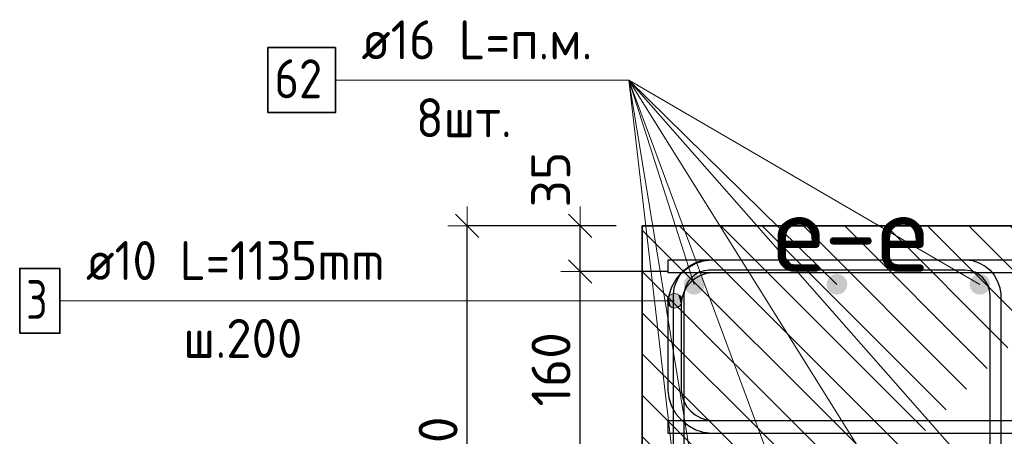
# Model space of a CAD drawing. Header units: metres. Extents: x -38 to 97, y -15 to 21.
# Tile 20 of 114: x 71.693 to 72.451, y 2.382 to 2.703. Entities that reach past the tile are written whole.
import ezdxf

# ---------------------------------------------------------------- set-up
doc = ezdxf.new("R2010")
doc.units = ezdxf.units.M
doc.header["$PDMODE"] = 65
for name, color, linetype, lineweight in [('XR$3$Арм. стержнями верхней зоны', 180, 'Continuous', 35), ('XR$3$Арм. стержнями нижней зоны', 180, 'Continuous', 35), ('XR$3$Арм.стержн. Арматура края', 96, 'Continuous', 35), ('XR$3$Арм.стержн. Хомут', 240, 'Continuous', 35), ('XR$3$Арм.стержн.горизонт. 1', 180, 'Continuous', 35), ('XR$3$Размерная линия (1)', 7, 'Continuous', 13), ('XR$5$Размерная линия_ общее', 7, 'Continuous', 13)]:
    doc.layers.add(name, color=color, linetype=linetype, lineweight=lineweight)
doc.styles.add('ISOCPEUR', font='txt')
doc.dimstyles.new('DIMSTYLE_11', dxfattribs={"dimtxt": 0.033, "dimasz": 0.0375, "dimexe": 0, "dimexo": 0, "dimgap": 0.0165, "dimtad": 2, "dimdec": 0, "dimlfac": 1000, "dimrnd": 1, "dimzin": 12, "dimdsep": 46, "dimtxsty": 'ISOCPEUR', "dimblk1": 'ALL_ML_STRICH', "dimblk2": 'ALL_ML_STRICH', "dimsah": 1, "dimcen": 0, "dimclrd": 7, "dimclre": 256, "dimclrt": 7, "dimadec": 0, "dimazin": 0, "dimtfac": 1, "dimtdec": 0, "dimtix": 1, "dimtmove": 2, "dimatfit": 3, "dimfxl": 0, "dimtvp": 1.2, "dimtzin": 0, "dimlwd": 0, "dimlwe": -3, "dimarcsym": 0})
doc.dimstyles.new('DIMSTYLE_23', dxfattribs={"dimtxt": 0.03, "dimasz": 0.03, "dimexe": 0, "dimexo": 0, "dimgap": 0.015, "dimtad": 2, "dimdec": 0, "dimlfac": 1000, "dimrnd": 5, "dimzin": 12, "dimdsep": 46, "dimtxsty": 'ISOCPEUR', "dimblk1": 'ALL_ML_STRICH', "dimblk2": 'ALL_ML_STRICH', "dimsah": 1, "dimcen": 0, "dimclrd": 7, "dimclre": 256, "dimclrt": 7, "dimadec": 0, "dimazin": 0, "dimtfac": 1, "dimtdec": 0, "dimtix": 1, "dimtmove": 2, "dimatfit": 3, "dimfxl": 0, "dimtvp": 1.2, "dimtzin": 0, "dimlwd": 0, "dimlwe": -3, "dimarcsym": 0})
doc.dimstyles.new('DIMSTYLE_24', dxfattribs={"dimtxt": 0.03, "dimasz": 0.03, "dimexe": 0, "dimexo": 0, "dimgap": 0.015, "dimtad": 2, "dimdec": 0, "dimlfac": 1000, "dimrnd": 5, "dimzin": 12, "dimdsep": 46, "dimtxsty": 'ISOCPEUR', "dimblk1": 'ALL_ML_STRICH', "dimblk2": 'ALL_ML_STRICH', "dimsah": 1, "dimcen": 0, "dimclrd": 7, "dimclre": 256, "dimclrt": 7, "dimadec": 0, "dimazin": 0, "dimtfac": 1, "dimtdec": 0, "dimtix": 1, "dimtmove": 2, "dimatfit": 3, "dimfxl": 0, "dimtzin": 0, "dimlwd": 0, "dimlwe": -3, "dimarcsym": 0})

# ---------------------------------------------------------------- blocks, each defined once
blk = doc.blocks.new('ALL_ML_STRICH')
at = {"color": 0, "linetype": 'ByBlock', "lineweight": -2}
for p, q in [((0, -0.5), (0, 0.5)), ((-0.3, -0.3), (0.3, 0.3)), ((-1, 0), (0.5, 0))]:
    blk.add_line(p, q, dxfattribs=at)
blk = doc.blocks.new('*D245')
at = {"layer": 'DEFPOINTS', "color": 7, "linetype": 'Continuous', "lineweight": 13, "transparency": 33554687}
for p in [(72.21207, 2.50903), (72.12431, 2.34903), (72.21203, 2.34903)]:
    blk.add_point(p, dxfattribs=at)
at = {"layer": 'XR$3$Размерная линия (1)', "color": 9, "linetype": 'Continuous', "lineweight": -2, "true_color": 0xc7c7c7, "transparency": 33554687}
for p, q in [((72.19207, 2.50903), (72.12431, 2.50903)), ((72.19203, 2.34903), (72.12431, 2.34903))]:
    blk.add_line(p, q, dxfattribs=at)
at = {"layer": 'XR$3$Размерная линия (1)', "color": 7, "linetype": 'Continuous', "lineweight": -2, "transparency": 33554687}
blk.add_line((72.12431, 2.34903), (72.12431, 2.50903), dxfattribs=at)
at = {"layer": 'XR$3$Размерная линия (1)', "color": 7, "linetype": 'Continuous', "lineweight": 13, "transparency": 33554687, "xscale": 0.03, "yscale": 0.03, "zscale": 0.03}
for p, rotation in [((72.12431, 2.50903), 90), ((72.12431, 2.34903), 270)]:
    blk.add_blockref('ALL_ML_STRICH', p, dxfattribs=dict(at, rotation=rotation))
at = {"layer": 'XR$3$Размерная линия (1)', "color": 7, "linetype": 'Continuous', "lineweight": 13, "transparency": 33554687, "insert": (72.10181, 2.43353), "char_height": 0.03, "width": 0.09, "attachment_point": 5, "rotation": 90, "style": 'ISOCPEUR'}
blk.add_mtext('\\A1;{160}', dxfattribs=at)
blk = doc.blocks.new('*D246')
at = {"layer": 'DEFPOINTS', "color": 7, "linetype": 'Continuous', "lineweight": 13, "transparency": 33554687}
for p in [(72.17211, 2.54403), (72.12431, 2.50903), (72.21207, 2.50903)]:
    blk.add_point(p, dxfattribs=at)
at = {"layer": 'XR$3$Размерная линия (1)', "color": 9, "linetype": 'Continuous', "lineweight": -2, "true_color": 0xc7c7c7, "transparency": 33554687}
for p, q in [((72.15211, 2.54403), (72.12431, 2.54403)), ((72.19207, 2.50903), (72.12431, 2.50903))]:
    blk.add_line(p, q, dxfattribs=at)
at = {"layer": 'XR$3$Размерная линия (1)', "color": 7, "linetype": 'Continuous', "lineweight": -2, "transparency": 33554687}
blk.add_line((72.12431, 2.50903), (72.12431, 2.54403), dxfattribs=at)
at = {"layer": 'XR$3$Размерная линия (1)', "color": 7, "linetype": 'Continuous', "lineweight": 13, "transparency": 33554687, "xscale": 0.03, "yscale": 0.03, "zscale": 0.03}
for p, rotation in [((72.12431, 2.54403), 90), ((72.12431, 2.50903), 270)]:
    blk.add_blockref('ALL_ML_STRICH', p, dxfattribs=dict(at, rotation=rotation))
at = {"layer": 'XR$3$Размерная линия (1)', "color": 7, "linetype": 'Continuous', "lineweight": 13, "transparency": 33554687, "insert": (72.10157, 2.57977), "char_height": 0.03, "width": 0.06, "attachment_point": 5, "rotation": 90, "style": 'ISOCPEUR'}
blk.add_mtext('\\A1;{35}', dxfattribs=at)
blk = doc.blocks.new('*D247')
at = {"layer": 'DEFPOINTS', "color": 7, "linetype": 'Continuous', "lineweight": 13, "transparency": 33554687}
for p in [(72.17211, 2.54403), (72.03736, 2.18403), (72.17211, 2.18403)]:
    blk.add_point(p, dxfattribs=at)
at = {"layer": 'XR$3$Размерная линия (1)', "color": 9, "linetype": 'Continuous', "lineweight": -2, "true_color": 0xc7c7c7, "transparency": 33554687}
for p, q in [((72.15211, 2.54403), (72.03736, 2.54403)), ((72.15211, 2.18403), (72.03736, 2.18403))]:
    blk.add_line(p, q, dxfattribs=at)
at = {"layer": 'XR$3$Размерная линия (1)', "color": 7, "linetype": 'Continuous', "lineweight": -2, "transparency": 33554687}
blk.add_line((72.03736, 2.18403), (72.03736, 2.54403), dxfattribs=at)
at = {"layer": 'XR$3$Размерная линия (1)', "color": 7, "linetype": 'Continuous', "lineweight": 13, "transparency": 33554687, "xscale": 0.03, "yscale": 0.03, "zscale": 0.03}
for p, rotation in [((72.03736, 2.54403), 90), ((72.03736, 2.18403), 270)]:
    blk.add_blockref('ALL_ML_STRICH', p, dxfattribs=dict(at, rotation=rotation))
at = {"layer": 'XR$3$Размерная линия (1)', "color": 7, "linetype": 'Continuous', "lineweight": 13, "transparency": 33554687, "insert": (72.01486, 2.36553), "char_height": 0.03, "width": 0.09, "attachment_point": 5, "rotation": 90, "style": 'ISOCPEUR'}
blk.add_mtext('\\A1;{360}', dxfattribs=at)
blk = doc.blocks.new('*D552')
at = {"layer": 'DEFPOINTS', "color": 7, "linetype": 'Continuous', "lineweight": 13, "transparency": 33554687}
for p in [(72.39559, 2.31411), (72.39559, 2.28811), (72.43558, 2.28811)]:
    blk.add_point(p, dxfattribs=at)
at = {"layer": 'XR$5$Размерная линия_ общее', "color": 253, "linetype": 'Continuous', "lineweight": -2, "true_color": 0xa0a0a0, "transparency": 33554687}
for p, q in [((72.41559, 2.31411), (72.43558, 2.31411)), ((72.41559, 2.28811), (72.43558, 2.28811))]:
    blk.add_line(p, q, dxfattribs=at)
at = {"layer": 'XR$5$Размерная линия_ общее', "color": 7, "linetype": 'Continuous', "lineweight": -2, "transparency": 33554687}
blk.add_line((72.43558, 2.28811), (72.43558, 2.31411), dxfattribs=at)
at = {"layer": 'XR$5$Размерная линия_ общее', "color": 7, "linetype": 'Continuous', "lineweight": 13, "transparency": 33554687, "xscale": 0.0375, "yscale": 0.0375, "zscale": 0.0375}
for p, rotation in [((72.43558, 2.31411), 90), ((72.43558, 2.28811), 270)]:
    blk.add_blockref('ALL_ML_STRICH', p, dxfattribs=dict(at, rotation=rotation))
at = {"layer": 'XR$5$Размерная линия_ общее', "color": 7, "linetype": 'Continuous', "lineweight": 13, "transparency": 33554687, "insert": (72.43511, 2.33147), "char_height": 0.027, "width": 0.00135, "attachment_point": 1, "rotation": 90, "line_spacing_factor": 0.60241, "style": 'ISOCPEUR'}
blk.add_mtext('з.с.', dxfattribs=at)
at = {"layer": 'XR$5$Размерная линия_ общее', "color": 7, "linetype": 'Continuous', "lineweight": 13, "transparency": 33554687, "insert": (72.41158, 2.35184), "char_height": 0.033, "width": 0.066, "attachment_point": 5, "rotation": 90, "style": 'ISOCPEUR'}
blk.add_mtext('\\A1;{26}', dxfattribs=at)

msp = doc.modelspace()

# ---------------------------------------------------------------- hatches: boundary and pattern name
at = {"linetype": 'Continuous', "lineweight": 13, "transparency": 33554687}
h = msp.add_hatch(dxfattribs=at)
h.set_pattern_fill('__________540', scale=0.015, style=0, pattern_type=2)
h.set_pattern_definition([(135, (0, 0), (-0.031819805, -0.031819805), [0.4, -0.05, 0, -0.05]), (135, (-0.01591, -0.01591), (-0.031819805, -0.031819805), [0.8, -0.1, 0.1, -0.1])])
h.paths.add_polyline_path([(72.47211, 2.54403), (72.17211, 2.54403), (72.17211, 2.18403), (72.47211, 2.18403)], flags=0)
at = {"layer": 'XR$3$Арм.стержн. Арматура края', "linetype": 'Continuous', "lineweight": 13, "transparency": 33554687}
for points in [[(72.19219, 2.48356), (72.19219, 2.48918), (72.19141, 2.48637)], [(72.19219, 2.48918), (72.19422, 2.48153), (72.19422, 2.49121)], [(72.19219, 2.48918), (72.19219, 2.48356), (72.19422, 2.48153)], [(72.19422, 2.49121), (72.19703, 2.48074), (72.19703, 2.49199)], [(72.19422, 2.49121), (72.19422, 2.48153), (72.19703, 2.48074)], [(72.19703, 2.49199), (72.19703, 2.48074), (72.19984, 2.48153)], [(72.19703, 2.49199), (72.19984, 2.48153), (72.19984, 2.49121)], [(72.19984, 2.49121), (72.19984, 2.48153), (72.20187, 2.48356)], [(72.19984, 2.49121), (72.20187, 2.48356), (72.20187, 2.48918)], [(72.20187, 2.48918), (72.20187, 2.48356), (72.20266, 2.48637)]]:
    msp.add_hatch(color=7, dxfattribs=at).paths.add_polyline_path(points)
at = {"layer": 'XR$3$Арм.стержн.горизонт. 1', "linetype": 'Continuous', "lineweight": 50, "transparency": 33554687}
for points in [[(72.22007, 2.49903), (72.21946, 2.5021), (72.21773, 2.50469), (72.21513, 2.50642), (72.21207, 2.50703), (72.20901, 2.50642), (72.20641, 2.50469), (72.20468, 2.5021), (72.20407, 2.49903), (72.20468, 2.49597), (72.20641, 2.49338), (72.20901, 2.49164), (72.21207, 2.49103), (72.21513, 2.49164), (72.21773, 2.49338), (72.21946, 2.49597)], [(72.32999, 2.49903), (72.32939, 2.5021), (72.32765, 2.50469), (72.32506, 2.50642), (72.32199, 2.50703), (72.31893, 2.50642), (72.31634, 2.50469), (72.3146, 2.5021), (72.31399, 2.49903), (72.3146, 2.49597), (72.31634, 2.49338), (72.31893, 2.49164), (72.32199, 2.49103), (72.32506, 2.49164), (72.32765, 2.49338), (72.32939, 2.49597)], [(72.44007, 2.49903), (72.43946, 2.5021), (72.43773, 2.50469), (72.43513, 2.50642), (72.43207, 2.50703), (72.42901, 2.50642), (72.42641, 2.50469), (72.42468, 2.5021), (72.42407, 2.49903), (72.42468, 2.49597), (72.42641, 2.49338), (72.42901, 2.49164), (72.43207, 2.49103), (72.43513, 2.49164), (72.43773, 2.49338), (72.43946, 2.49597)]]:
    msp.add_hatch(color=7, dxfattribs=at).paths.add_polyline_path(points)

# ---------------------------------------------------------------- linework, layer by layer
at = {"color": 7, "linetype": 'Continuous', "lineweight": 35, "transparency": 33554687}
for p, q in [((72.17211, 2.54403), (72.17211, 2.18403)), ((72.47211, 2.54403), (72.17211, 2.54403))]:
    msp.add_line(p, q, dxfattribs=at)
at = {"layer": 'XR$3$Арм. стержнями верхней зоны', "color": 4, "linetype": 'Continuous', "lineweight": 25, "transparency": 33554687}
msp.add_lwpolyline([(72.19209, 2.51803), (72.73126, 2.51803), (72.73126, 2.50803), (72.19209, 2.50803), (72.19209, 2.51803)], dxfattribs=at)
at = {"layer": 'XR$3$Арм. стержнями нижней зоны', "color": 4, "linetype": 'Continuous', "lineweight": 25, "transparency": 33554687}
msp.add_lwpolyline([(72.19206, 2.39403), (72.73126, 2.39403), (72.73126, 2.38403), (72.19206, 2.38403), (72.19206, 2.39403)], dxfattribs=at)
at = {"layer": 'XR$3$Арм.стержн. Арматура края', "color": 7, "linetype": 'Continuous', "lineweight": 13, "transparency": 33554687}
for p, q in [((72.19703, 2.49199), (72.19703, 2.49199)), ((71.72365, 2.48637), (72.03065, 2.48637)), ((72.03065, 2.48637), (72.19703, 2.48637)), ((72.19141, 2.48637), (72.19141, 2.48637)), ((72.19703, 2.48074), (72.19703, 2.48074)), ((72.20266, 2.48637), (72.20266, 2.48637))]:
    msp.add_line(p, q, dxfattribs=at)
at = {"layer": 'XR$3$Арм.стержн. Арматура края', "color": 4, "linetype": 'Continuous', "lineweight": 25, "transparency": 33554687}
for points in [[(72.69203, 2.38403), (72.22538, 2.38403), (72.21928, 2.38488), (72.21293, 2.38698), (72.20708, 2.39025), (72.20227, 2.39427), (72.19825, 2.39908), (72.19497, 2.40493), (72.19288, 2.41128), (72.19203, 2.41738), (72.19203, 2.48469), (72.19288, 2.49079), (72.19497, 2.49714), (72.19825, 2.50298), (72.20227, 2.5078), (72.20708, 2.51182), (72.21293, 2.51509), (72.21928, 2.51718), (72.22538, 2.51803), (72.69203, 2.51803)], [(72.69203, 2.50803), (72.22607, 2.50803), (72.22155, 2.5074), (72.21697, 2.5059), (72.21278, 2.50355), (72.20937, 2.5007), (72.20652, 2.49729), (72.20417, 2.49309), (72.20266, 2.48851), (72.20203, 2.48399), (72.20203, 2.41807), (72.20266, 2.41355), (72.20417, 2.40898), (72.20652, 2.40478), (72.20937, 2.40137), (72.21278, 2.39852), (72.21697, 2.39617), (72.22155, 2.39466), (72.22607, 2.39403), (72.69203, 2.39403)]]:
    msp.add_lwpolyline(points, dxfattribs=at)
at = {"layer": 'XR$3$Арм.стержн. Арматура края', "color": 7, "linetype": 'Continuous', "lineweight": 35, "transparency": 33554687}
msp.add_lwpolyline([(71.69265, 2.46137), (71.72365, 2.46137), (71.72365, 2.51137), (71.69265, 2.51137), (71.69265, 2.46137)], dxfattribs=at)
at = {"layer": 'XR$3$Арм.стержн. Арматура края', "color": 7, "linetype": 'Continuous', "lineweight": 13, "transparency": 33554687}
msp.add_circle((72.19703, 2.48637), 0.00563, dxfattribs=at)
at = {"layer": 'XR$3$Арм.стержн. Хомут', "color": 40, "linetype": 'Continuous', "lineweight": 25, "transparency": 33554687}
for points in [[(72.19607, 2.23471), (72.19607, 2.49136), (72.19675, 2.49624), (72.19842, 2.50132), (72.20104, 2.50599), (72.20426, 2.50984), (72.20811, 2.51306), (72.21279, 2.51568), (72.21787, 2.51735), (72.22275, 2.51803), (72.42143, 2.51803), (72.42631, 2.51735), (72.43139, 2.51568), (72.43607, 2.51306), (72.43992, 2.50984), (72.44314, 2.50599), (72.44575, 2.50132), (72.44743, 2.49624), (72.44811, 2.49136), (72.44811, 2.23471)], [(72.19607, 2.23471), (72.19607, 2.49136), (72.19675, 2.49624), (72.19842, 2.50132), (72.20104, 2.50599), (72.20426, 2.50984), (72.20811, 2.51306), (72.21279, 2.51568), (72.21787, 2.51735), (72.22275, 2.51803), (72.42143, 2.51803), (72.42631, 2.51735), (72.43139, 2.51568), (72.43607, 2.51306), (72.43992, 2.50984), (72.44314, 2.50599), (72.44575, 2.50132), (72.44743, 2.49624), (72.44811, 2.49136), (72.44811, 2.23471)], [(72.44011, 2.23526), (72.44011, 2.4908), (72.43961, 2.49442), (72.4384, 2.49808), (72.43652, 2.50144), (72.43424, 2.50416), (72.43151, 2.50644), (72.42816, 2.50832), (72.42449, 2.50953), (72.42088, 2.51003), (72.2233, 2.51003), (72.21969, 2.50953), (72.21602, 2.50832), (72.21267, 2.50644), (72.20994, 2.50416), (72.20766, 2.50144), (72.20578, 2.49808), (72.20457, 2.49442), (72.20407, 2.4908), (72.20407, 2.23526)], [(72.44011, 2.23526), (72.44011, 2.4908), (72.43961, 2.49442), (72.4384, 2.49808), (72.43652, 2.50144), (72.43424, 2.50416), (72.43151, 2.50644), (72.42816, 2.50832), (72.42449, 2.50953), (72.42088, 2.51003), (72.2233, 2.51003), (72.21969, 2.50953), (72.21602, 2.50832), (72.21267, 2.50644), (72.20994, 2.50416), (72.20766, 2.50144), (72.20578, 2.49808), (72.20457, 2.49442), (72.20407, 2.4908), (72.20407, 2.23526)]]:
    msp.add_lwpolyline(points, dxfattribs=at)
at = {"layer": 'XR$3$Арм.стержн.горизонт. 1', "color": 7, "linetype": 'Continuous', "lineweight": 13, "transparency": 33554687}
for p, q in [((71.93584, 2.65643), (72.16184, 2.65643)), ((72.16184, 2.65643), (72.43211, 2.22403)), ((72.16184, 2.65643), (72.32199, 2.49903)), ((72.16184, 2.65643), (72.21203, 2.22403)), ((72.16184, 2.65643), (72.43211, 2.34903)), ((72.16184, 2.65643), (72.21207, 2.49903)), ((72.16184, 2.65643), (72.43207, 2.49903)), ((72.16184, 2.65643), (72.32203, 2.22403)), ((72.16184, 2.65643), (72.21203, 2.34903))]:
    msp.add_line(p, q, dxfattribs=at)
at = {"layer": 'XR$3$Арм.стержн.горизонт. 1', "color": 7, "linetype": 'Continuous', "lineweight": 35, "transparency": 33554687}
msp.add_lwpolyline([(71.88384, 2.63143), (71.93584, 2.63143), (71.93584, 2.68143), (71.88384, 2.68143), (71.88384, 2.63143)], dxfattribs=at)

# ---------------------------------------------------------------- texts
at = {"color": 7, "linetype": 'Continuous', "lineweight": 13, "transparency": 33554687, "insert": (72.3326, 2.53871), "char_height": 0.06, "width": 0.1533913, "attachment_point": 5, "style": 'ISOCPEUR'}
msp.add_mtext('\\A1;{\\fISOCPEUR|i0|b0;\\H0.060000;\\W1.000000;\\C7;е-е}\\P', dxfattribs=at)
at = {"layer": 'XR$3$Арм.стержн. Арматура края', "color": 7, "linetype": 'Continuous', "lineweight": 25, "transparency": 33554687, "char_height": 0.03, "attachment_point": 7, "style": 'ISOCPEUR'}
for s, insert, width in [('\\W0.92;ø10 L=1135mm ', (71.74365, 2.50237), 0.2806693), ('\\W0.78;3', (71.69765, 2.47237), 0.0326407), ('\\W0.95;ш.200 ', (71.81865, 2.44237), 0.1311996)]:
    msp.add_mtext(s, dxfattribs=dict(at, insert=insert, width=width))
at = {"layer": 'XR$3$Арм.стержн.горизонт. 1', "color": 7, "linetype": 'Continuous', "lineweight": 25, "transparency": 33554687, "char_height": 0.03, "attachment_point": 7, "style": 'ISOCPEUR'}
for s, insert, width in [('\\W0.94;ø16 L=п.м.', (71.95584, 2.67243), 0.199983), ('\\W0.87;62', (71.88884, 2.64243), 0.0550812), ('\\W0.94;8шт. ', (71.99784, 2.61243), 0.1161286)]:
    msp.add_mtext(s, dxfattribs=dict(at, insert=insert, width=width))

# ---------------------------------------------------------------- dimensions: what is measured, and where the dimension line sits
at = {"layer": 'XR$3$Размерная линия (1)', "color": 7, "linetype": 'Continuous', "lineweight": 13, "transparency": 33554687}
for base, p1, p2, dimstyle, picture, middle in [((72.12431, 2.54403), (72.19207, 2.50903), (72.15211, 2.54403), 'DIMSTYLE_23', '*D246', (72.10157, 2.57977)), ((72.03736, 2.54403), (72.15211, 2.18403), (72.15211, 2.54403), 'DIMSTYLE_24', '*D247', (72.01486, 2.36553)), ((72.12431, 2.50903), (72.19203, 2.34903), (72.19207, 2.50903), 'DIMSTYLE_24', '*D245', (72.10181, 2.43353))]:
    dim = msp.add_linear_dim(base=base, p1=p1, p2=p2, angle=90, dimstyle=dimstyle, override={"dimpost": '<>', "dimclrd": 7, "dimclre": 9, "dimclrt": 7, "dimlwd": 0, "dimlwe": 65533}, dxfattribs=at)
    dim.commit()
    dim.dimension.update_dxf_attribs({"geometry": picture, "text_midpoint": middle, "dimtype": 160})
at = {"layer": 'XR$5$Размерная линия_ общее', "color": 7, "linetype": 'Continuous', "lineweight": 13, "transparency": 33554687}
dim = msp.add_linear_dim(base=(72.43558, 2.31411), p1=(72.41559, 2.28811), p2=(72.41559, 2.31411), angle=90, text='<>\\Xз.с.', dimstyle='DIMSTYLE_11', override={"dimpost": '<>', "dimclrd": 7, "dimclre": 253, "dimclrt": 7, "dimlwd": 0, "dimlwe": 65533}, dxfattribs=at)
dim.commit()
dim.dimension.update_dxf_attribs({"geometry": '*D552', "text_midpoint": (72.41158, 2.35184), "dimtype": 160})

doc.saveas('drawing.dxf')
